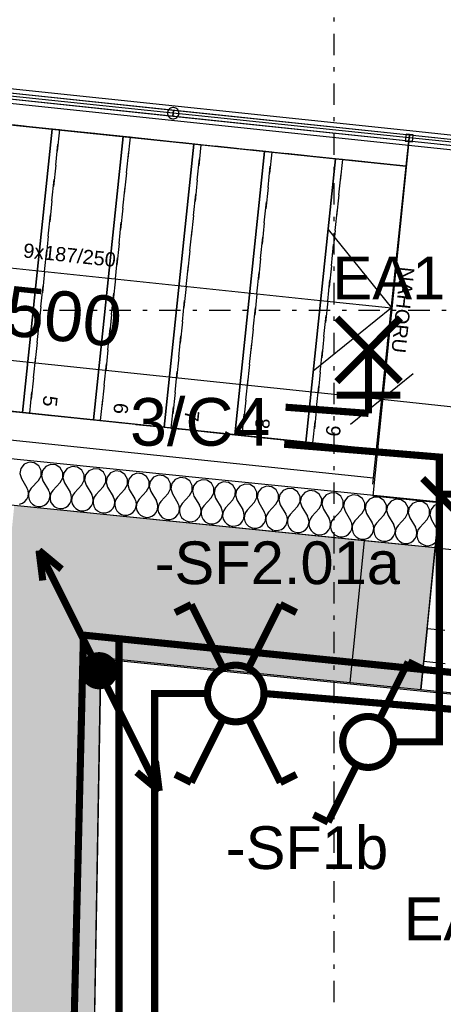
# Model space of a CAD drawing. Extents: x -12025 to 39812, y -30157 to 12.
# Tile 22 of 59: x 16526 to 18014, y -13546 to -10090. Entities that reach past the tile are written whole.
import ezdxf
from ezdxf.enums import TextEntityAlignment as Align

# ---------------------------------------------------------------- set-up
doc = ezdxf.new("R2010")
doc.units = 0
doc.header["$MEASUREMENT"] = 0
doc.linetypes.add('Čerchovaná S', pattern=[175, 75, -42.5, 15, -42.5])
doc.linetypes.add('Čárkovaná S', pattern=[125, 75, -50])
for name, color, linetype in [('0 (Pozadí)', 254, 'Continuous'), ('OÚ Dukovany internet + tv + data', 192, 'Continuous'), ('OÚ Dukovany nouzové osvětlení', 36, 'Continuous'), ('OÚ Dukovany půdorys kóty 2NP', 7, 'Continuous'), ('OÚ Dukovany půdorys podklad 2NP', 7, 'Continuous'), ('OÚ Dukovany světla', 132, 'Continuous'), ('Zakladni', 7, 'Continuous')]:
    doc.layers.add(name, color=color, linetype=linetype)
doc.styles.add('Arial', font='txt')
doc.styles.add('Arial_B', font='txt')

# ---------------------------------------------------------------- blocks, each defined once
blk = doc.blocks.new('P_zarovvkove_svitidlo_nastenne')
at = {"color": 0, "linetype": 'Continuous', "const_width": 25}
for points in [[(-110, -110), (113.3, 113.3)], [(-110, 113.3), (113.3, -110)], [(1.6, -221.7), (1.6, 1.6)], [(-110, -157.6), (113.3, -157.6)]]:
    blk.add_lwpolyline(points, dxfattribs=at)
at = {"color": 0, "linetype": 'Continuous', "style": 'Arial'}
blk.add_text('EA1', height=150, dxfattribs=at).set_placement((-125, 178.9))
blk = doc.blocks.new('(7)')
at = {"color": 0, "linetype": 'Continuous', "style": 'Arial'}
blk.add_text('3/C4', height=167.18, dxfattribs=at).set_placement((0, -85), align=Align.CENTER)
blk = doc.blocks.new('Střídavý přepínač (4)')
at = {"color": 0, "linetype": 'Continuous', "const_width": 25}
for points in [[(140.6, 281.2), (38.4, 76.7)], [(140.6, 281.2), (191.8, 255.7)], [(-140.6, -281.2), (-38.4, -76.7)], [(-140.6, -281.2), (-191.8, -255.7)]]:
    blk.add_lwpolyline(points, dxfattribs=at)
for points in [[(0, 89.5, 0.414214), (-89.5, 0)], [(0, 89.5, 0.414214), (-89.5, 0)], [(89.5, 0, 0.414214), (0, 89.5)], [(89.5, 0, 0.414214), (0, 89.5)], [(-89.5, 0, 0.414214), (0, -89.5)], [(-89.5, 0, 0.414214), (0, -89.5)], [(0, -89.5, 0.414214), (89.5, 0)], [(0, -89.5, 0.414214), (89.5, 0)]]:
    blk.add_lwpolyline(points, format="xyb", dxfattribs=at)
at = {"color": 0, "linetype": 'Continuous', "style": 'Arial'}
blk.add_text('-SF1b', height=150, dxfattribs=at).set_placement((-500, -446.1))
blk = doc.blocks.new('P_zarovvkove_svitidlo_nastenne (1)')
at = {"color": 0, "linetype": 'Continuous', "const_width": 25}
for points in [[(-1.6, 221.7), (-1.6, -1.6)], [(110, 157.6), (-113.3, 157.6)], [(110, 110), (-113.3, -113.3)], [(110, -113.3), (-113.3, 110)]]:
    blk.add_lwpolyline(points, dxfattribs=at)
at = {"color": 0, "linetype": 'Continuous', "style": 'Arial'}
blk.add_text('EA1.01b', height=150, dxfattribs=at).set_placement((-375, -446.1))
blk = doc.blocks.new('(37)')
at = {"color": 7, "linetype": 'Continuous', "const_width": 25}
for points in [[(-520, 0), (-395, -125)], [(-460, -55), (0, -55)]]:
    blk.add_lwpolyline(points, dxfattribs=at)
at = {"layer": '0 (Pozadí)', "linetype": 'Continuous'}
blk.add_solid([(-336.5, 75), (208.6, 75), (-336.5, -128.5), (208.6, -128.5)], dxfattribs=at)
at = {"color": 7, "linetype": 'Continuous', "style": 'Arial_B'}
blk.add_text('-WC13', height=125, dxfattribs=at).set_placement((-336.5, -88.5))
blk = doc.blocks.new('Křížový přepínač (2)')
at = {"color": 0, "linetype": 'Continuous', "const_width": 25}
for points in [[(-156.2, 312.5), (-213.1, 284.1)], [(-156.2, 312.5), (-42.6, 85.2)], [(156.2, 312.5), (42.6, 85.2)], [(156.2, 312.5), (213.1, 284.1)], [(-156.2, -312.5), (-42.6, -85.2)], [(156.2, -312.5), (42.6, -85.2)], [(-156.2, -312.5), (-213.1, -284.1)], [(156.2, -312.5), (213.1, -284.1)]]:
    blk.add_lwpolyline(points, dxfattribs=at)
for points in [[(0, 99.4, 0.414214), (-99.4, 0)], [(0, 99.4, 0.414214), (-99.4, 0)], [(99.4, 0, 0.414214), (0, 99.4)], [(99.4, 0, 0.414214), (0, 99.4)], [(-99.4, 0, 0.414214), (0, -99.4)], [(-99.4, 0, 0.414214), (0, -99.4)], [(0, -99.4, 0.414214), (99.4, 0)], [(0, -99.4, 0.414214), (99.4, 0)]]:
    blk.add_lwpolyline(points, format="xyb", dxfattribs=at)
at = {"color": 0, "linetype": 'Continuous', "style": 'Arial'}
blk.add_text('-SF2.01a', height=150, dxfattribs=at).set_placement((-285, 383.9))
blk = doc.blocks.new('Stoupací vedení směrem nahoru (3)')
at = {"color": 0, "linetype": 'Continuous', "const_width": 25}
for points in [[(-211.1, 422.2), (0, 0)], [(-211.1, 422.2), (-131.9, 356.3)], [(-211.1, 422.2), (-197.9, 316.7)]]:
    blk.add_lwpolyline(points, dxfattribs=at)
at = {"color": 0, "linetype": 'Continuous'}
for points, const_width in [([(0, 52.8, 0.414214), (-52.8, 0)], 25), ([(0, 26.4, 0.414214), (-26.4, 0)], 52.8), ([(26.4, 0, 0.414214), (0, 26.4)], 52.8), ([(52.8, 0, 0.414214), (0, 52.8)], 25), ([(-52.8, 0, 0.414214), (0, -52.8)], 25), ([(-26.4, 0, 0.414214), (0, -26.4)], 52.8), ([(0, -26.4, 0.414214), (26.4, 0)], 52.8), ([(0, -52.8, 0.414214), (52.8, 0)], 25)]:
    blk.add_lwpolyline(points, format="xyb", dxfattribs=dict(at, const_width=const_width))
blk = doc.blocks.new('Stoupací vedení směrem nahoru (6)')
at = {"color": 0, "linetype": 'Continuous'}
for points, const_width in [([(0, 52.8, 0.414214), (-52.8, 0)], 25), ([(0, 26.4, 0.414214), (-26.4, 0)], 52.8), ([(26.4, 0, 0.414214), (0, 26.4)], 52.8), ([(52.8, 0, 0.414214), (0, 52.8)], 25), ([(-52.8, 0, 0.414214), (0, -52.8)], 25), ([(-26.4, 0, 0.414214), (0, -26.4)], 52.8), ([(0, -26.4, 0.414214), (26.4, 0)], 52.8), ([(0, -52.8, 0.414214), (52.8, 0)], 25)]:
    blk.add_lwpolyline(points, format="xyb", dxfattribs=dict(at, const_width=const_width))
at = {"color": 0, "linetype": 'Continuous', "const_width": 25}
for points in [[(211.1, -422.2), (0, 0)], [(211.1, -422.2), (197.9, -316.7)], [(211.1, -422.2), (131.9, -356.3)]]:
    blk.add_lwpolyline(points, dxfattribs=at)

msp = doc.modelspace()

# ---------------------------------------------------------------- hatches: boundary and pattern name
at = {"layer": 'OÚ Dukovany půdorys podklad 2NP', "linetype": 'Continuous'}
msp.add_hatch(color=254, dxfattribs=at).paths.add_polyline_path([(16481.8, -12295.5), (16405.7, -16647), (16620.7, -16650.8), (16735.7, -16652.8), (16811.3, -12328.5)])

# ---------------------------------------------------------------- linework, layer by layer
at = {"layer": 'OÚ Dukovany nouzové osvětlení', "linetype": 'Continuous', "const_width": 25}
msp.add_lwpolyline([(16662.5, -15875), (16750, -12250), (18625, -12440), (18625, -12662.5)], dxfattribs=at)
at = {"layer": 'OÚ Dukovany půdorys kóty 2NP', "color": 1, "linetype": 'Continuous'}
for p, q in [((15311.7, -11161.6), (17798, -11422.1)), ((15311.7, -11161.6), (17798, -11422.1)), ((17766.8, -11720.5), (17817.6, -11235.7)), ((17907.9, -11333.1), (17688.2, -11511.2)), ((17907.9, -11333.1), (17688.2, -11511.2)), ((17798, -11422.1), (19523.5, -11603))]:
    msp.add_line(p, q, dxfattribs=at)
at = {"layer": 'OÚ Dukovany půdorys podklad 2NP', "color": 154, "linetype": 'Čerchovaná S'}
for p, q in [((17630.5, -25788.9), (17630.5, -1622.9)), ((5291.2, -11108.8), (22769.7, -11108.8))]:
    msp.add_line(p, q, dxfattribs=at)
at = {"layer": 'OÚ Dukovany půdorys podklad 2NP', "color": 1, "linetype": 'Continuous'}
for p, q in [((17896.8, -10479.8), (15410.4, -10219.2)), ((17896.8, -10479.8), (15410.4, -10219.2)), ((17896.8, -10479.8), (15410.4, -10219.2)), ((15406.8, -10254.1), (17893.1, -10514.6)), ((17894.2, -10504.7), (15407.8, -10244.1)), ((17895.2, -10494.7), (15408.8, -10234.2)), ((15405.2, -10269), (17891.6, -10529.5)), ((15405.2, -10269), (17891.6, -10529.5)), ((15405.2, -10269), (17891.6, -10529.5)), ((17066.4, -10407.9), (16237.6, -10321)), ((15397.4, -10343.6), (17883.8, -10604.1)), ((16235.6, -10340.9), (17064.3, -10427.8)), ((17064.3, -10427.8), (17893.1, -10514.6)), ((17895.2, -10494.7), (17066.4, -10407.9)), ((16640.6, -10473.8), (16391.9, -10447.8)), ((16536.3, -11468.4), (16640.6, -10473.8)), ((16640.6, -10473.8), (16536.3, -11468.4)), ((16889.2, -10499.9), (16640.6, -10473.8)), ((16785, -11494.5), (16889.2, -10499.9)), ((16889.2, -10499.9), (16785, -11494.5)), ((17137.8, -10526), (16889.2, -10499.9)), ((17883.8, -10604.1), (17894.2, -10504.7)), ((19477.7, -10661.5), (17895.2, -10494.7)), ((18547.7, -10563.5), (17895.2, -10494.7)), ((19479.3, -10646.6), (17896.8, -10479.8)), ((19479.3, -10646.6), (17896.8, -10479.8)), ((19479.3, -10646.6), (17896.8, -10479.8)), ((17033.6, -11520.5), (17137.8, -10526)), ((17137.8, -10526), (17033.6, -11520.5)), ((17386.5, -10552), (17137.8, -10526)), ((17891.6, -10529.5), (19474.1, -10696.3)), ((17891.6, -10529.5), (19474.1, -10696.3)), ((17891.6, -10529.5), (19474.1, -10696.3)), ((17893.1, -10514.6), (19475.7, -10681.4)), ((17893.1, -10514.6), (18545.6, -10583.4)), ((17282.3, -11546.6), (17386.5, -10552)), ((17386.5, -10552), (17282.3, -11546.6)), ((17635.1, -10578.1), (17386.5, -10552)), ((17530.9, -11572.6), (17635.1, -10578.1)), ((17635.1, -10578.1), (17530.9, -11572.6)), ((17883.8, -10604.1), (17635.1, -10578.1)), ((17779.5, -11598.7), (17883.8, -10604.1)), ((17609.1, -10826.7), (17831.6, -11101.4)), ((15593.9, -10866.9), (17583, -11075.4)), ((17583, -11075.4), (17831.6, -11101.4)), ((17831.6, -11101.4), (17557, -11324)), ((17779.5, -11598.7), (15293.1, -11338.1)), ((15282.7, -11437.6), (17769.1, -11698.1)), ((16287.7, -11442.3), (16536.3, -11468.4)), ((16536.3, -11468.4), (16785, -11494.5)), ((16785, -11494.5), (17033.6, -11520.5)), ((17033.6, -11520.5), (17282.3, -11546.6)), ((17282.3, -11546.6), (17530.9, -11572.6)), ((17530.9, -11572.6), (17779.5, -11598.7)), ((18001.7, -11783.8), (16110, -11592.9)), ((17769.1, -11698.1), (17779.5, -11598.7)), ((16094, -11752.1), (17985.6, -11943)), ((17985.6, -11943), (18001.7, -11783.8)), ((17985.6, -11943), (18001.7, -11783.8)), ((17985.5, -11943.8), (17736.8, -11918.9)), ((17985.5, -11943.8), (17935.6, -12441.3)), ((17957.1, -12227.4), (17985.5, -11943.8)), ((17985.5, -11943.8), (18930.8, -12038.6)), ((17957.1, -12227.4), (17945.6, -12341.8)), ((17945.6, -12341.8), (17957.1, -12227.4)), ((17945.6, -12341.8), (17957.1, -12227.4)), ((18019.8, -12233.7), (17957.1, -12227.4)), ((17935.6, -12441.3), (17945.6, -12341.8)), ((17945.6, -12341.8), (18020.2, -12349.3)), ((17686.9, -12416.4), (17935.6, -12441.3)), ((17935.6, -12441.3), (18880.9, -12536.2))]:
    msp.add_line(p, q, dxfattribs=at)
at = {"layer": 'OÚ Dukovany půdorys podklad 2NP', "color": 21, "linetype": 'Continuous'}
for p, q in [((16558.9, -11643.2), (16541.7, -11650.2)), ((16577.3, -11645), (16558.9, -11643.2)), ((16592.7, -11655.4), (16577.3, -11645)), ((16529.9, -11664.6), (16526.3, -11682.8)), ((16526.3, -11682.8), (16531.8, -11700.5)), ((16541.7, -11650.2), (16529.9, -11664.6)), ((16601.4, -11671.8), (16592.7, -11655.4)), ((16601.3, -11690.3), (16601.4, -11671.8)), ((16605.7, -11672.2), (16602.1, -11690.4)), ((16617.5, -11657.9), (16605.7, -11672.2)), ((16634.7, -11650.8), (16617.5, -11657.9)), ((16653.1, -11652.7), (16634.7, -11650.8)), ((16668.5, -11663), (16653.1, -11652.7)), ((16677.2, -11679.4), (16668.5, -11663)), ((16677.1, -11698), (16677.2, -11679.4)), ((16681.5, -11679.9), (16677.9, -11698.1)), ((16693.3, -11665.5), (16681.5, -11679.9)), ((16710.5, -11658.5), (16693.3, -11665.5)), ((16728.9, -11660.3), (16710.5, -11658.5)), ((16744.3, -11670.7), (16728.9, -11660.3)), ((16753, -11687.1), (16744.3, -11670.7)), ((16769.1, -11673.2), (16757.3, -11687.5)), ((16786.3, -11666.1), (16769.1, -11673.2)), ((16804.7, -11668), (16786.3, -11666.1)), ((16820.1, -11678.3), (16804.7, -11668)), ((16828.8, -11694.7), (16820.1, -11678.3)), ((16844.9, -11680.8), (16833.1, -11695.2)), ((16862.1, -11673.8), (16844.9, -11680.8)), ((16880.5, -11675.6), (16862.1, -11673.8)), ((16895.9, -11686), (16880.5, -11675.6)), ((16937.9, -11681.4), (16920.7, -11688.5)), ((16956.3, -11683.3), (16937.9, -11681.4)), ((16531.8, -11700.5), (16551.4, -11733.1)), ((16592.4, -11706.7), (16566.6, -11734.7)), ((16592.4, -11706.7), (16601.3, -11690.3)), ((16602.1, -11690.4), (16607.6, -11708.2)), ((16607.6, -11708.2), (16627.2, -11740.8)), ((16668.2, -11714.3), (16642.4, -11742.3)), ((16668.2, -11714.3), (16677.1, -11698)), ((16677.9, -11698.1), (16683.4, -11715.8)), ((16683.4, -11715.8), (16703, -11748.4)), ((16744, -11722), (16752.9, -11705.6)), ((16752.9, -11705.6), (16753, -11687.1)), ((16757.3, -11687.5), (16753.7, -11705.7)), ((16753.7, -11705.7), (16759.2, -11723.5)), ((16819.8, -11729.6), (16828.7, -11713.3)), ((16828.7, -11713.3), (16828.8, -11694.7)), ((16833.1, -11695.2), (16829.6, -11713.4)), ((16829.6, -11713.4), (16835, -11731.1)), ((16904.6, -11702.4), (16895.9, -11686)), ((16904.5, -11720.9), (16904.6, -11702.4)), ((16909, -11702.8), (16905.4, -11721)), ((16920.7, -11688.5), (16909, -11702.8)), ((16971.7, -11693.6), (16956.3, -11683.3)), ((16980.4, -11710), (16971.7, -11693.6)), ((16980.3, -11728.6), (16980.4, -11710)), ((16984.8, -11710.5), (16981.2, -11728.7)), ((16996.5, -11696.1), (16984.8, -11710.5)), ((17013.7, -11689.1), (16996.5, -11696.1)), ((17032.1, -11690.9), (17013.7, -11689.1)), ((17047.5, -11701.3), (17032.1, -11690.9)), ((17056.2, -11717.7), (17047.5, -11701.3)), ((17072.3, -11703.8), (17060.6, -11718.1)), ((17089.5, -11696.7), (17072.3, -11703.8)), ((17108, -11698.6), (17089.5, -11696.7)), ((17123.3, -11708.9), (17108, -11698.6)), ((17132, -11725.3), (17123.3, -11708.9)), ((17148.1, -11711.4), (17136.4, -11725.8)), ((17165.3, -11704.4), (17148.1, -11711.4)), ((17183.8, -11706.2), (17165.3, -11704.4)), ((17199.2, -11716.6), (17183.8, -11706.2)), ((17207.8, -11733), (17199.2, -11716.6)), ((17241.1, -11712), (17223.9, -11719.1)), ((17259.6, -11713.9), (17241.1, -11712)), ((17275, -11724.2), (17259.6, -11713.9)), ((16555.6, -11742.8), (16551.4, -11733.1)), ((16556.9, -11753.2), (16555.6, -11742.8)), ((16560.6, -11743.3), (16557.2, -11753.3)), ((16566.6, -11734.7), (16560.6, -11743.3)), ((16631.4, -11750.5), (16627.2, -11740.8)), ((16632.7, -11760.9), (16631.4, -11750.5)), ((16636.4, -11751), (16633, -11760.9)), ((16642.4, -11742.3), (16636.4, -11751)), ((16707.2, -11758.1), (16703, -11748.4)), ((16718.2, -11750), (16712.2, -11758.6)), ((16744, -11722), (16718.2, -11750)), ((16759.2, -11723.5), (16778.9, -11756.1)), ((16819.8, -11729.6), (16794, -11757.6)), ((16835, -11731.1), (16854.7, -11763.7)), ((16895.6, -11737.3), (16869.8, -11765.3)), ((16895.6, -11737.3), (16904.5, -11720.9)), ((16905.4, -11721), (16910.8, -11738.8)), ((16910.8, -11738.8), (16930.5, -11771.4)), ((16971.4, -11744.9), (16945.6, -11772.9)), ((16971.4, -11744.9), (16980.3, -11728.6)), ((16981.2, -11728.7), (16986.6, -11746.4)), ((16986.6, -11746.4), (17006.3, -11779)), ((17047.2, -11752.5), (17056.1, -11736.2)), ((17056.1, -11736.2), (17056.2, -11717.7)), ((17060.6, -11718.1), (17057, -11736.3)), ((17057, -11736.3), (17062.4, -11754.1)), ((17123, -11760.2), (17131.9, -11743.9)), ((17131.9, -11743.9), (17132, -11725.3)), ((17136.4, -11725.8), (17132.8, -11744)), ((17132.8, -11744), (17138.2, -11761.7)), ((17198.8, -11767.8), (17207.7, -11751.5)), ((17207.7, -11751.5), (17207.8, -11733)), ((17212.2, -11733.4), (17208.6, -11751.6)), ((17208.6, -11751.6), (17214, -11769.4)), ((17223.9, -11719.1), (17212.2, -11733.4)), ((17283.6, -11740.6), (17275, -11724.2)), ((17283.5, -11759.2), (17283.6, -11740.6)), ((17288, -11741.1), (17284.4, -11759.3)), ((17299.8, -11726.7), (17288, -11741.1)), ((17316.9, -11719.7), (17299.8, -11726.7)), ((17335.4, -11721.5), (17316.9, -11719.7)), ((17350.8, -11731.9), (17335.4, -11721.5)), ((17359.4, -11748.3), (17350.8, -11731.9)), ((17359.3, -11766.8), (17359.4, -11748.3)), ((17363.8, -11748.7), (17360.2, -11766.9)), ((17375.6, -11734.4), (17363.8, -11748.7)), ((17392.7, -11727.3), (17375.6, -11734.4)), ((17411.2, -11729.2), (17392.7, -11727.3)), ((17426.6, -11739.5), (17411.2, -11729.2)), ((17435.2, -11755.9), (17426.6, -11739.5)), ((17451.4, -11742), (17439.6, -11756.4)), ((17468.5, -11735), (17451.4, -11742)), ((17487, -11736.8), (17468.5, -11735)), ((17502.4, -11747.2), (17487, -11736.8)), ((17511, -11763.6), (17502.4, -11747.2)), ((17527.2, -11749.7), (17515.4, -11764)), ((17544.3, -11742.6), (17527.2, -11749.7)), ((17562.8, -11744.5), (17544.3, -11742.6)), ((17578.2, -11754.8), (17562.8, -11744.5)), ((17620.1, -11750.3), (17603, -11757.3)), ((17638.6, -11752.1), (17620.1, -11750.3)), ((16535.5, -11787.1), (16544.2, -11781.2)), ((16544.2, -11781.2), (16551, -11773.2)), ((16551, -11773.2), (16555.4, -11763.6)), ((16555.4, -11763.6), (16556.9, -11753.2)), ((16557.2, -11753.3), (16556.7, -11763.8)), ((16556.7, -11763.8), (16559, -11774)), ((16559, -11774), (16564.1, -11783.2)), ((16564.1, -11783.2), (16571.4, -11790.7)), ((16620, -11788.9), (16626.8, -11780.9)), ((16626.8, -11780.9), (16631.2, -11771.3)), ((16631.2, -11771.3), (16632.7, -11760.9)), ((16633, -11760.9), (16632.5, -11771.4)), ((16632.5, -11771.4), (16634.8, -11781.7)), ((16634.8, -11781.7), (16639.9, -11790.9)), ((16702.6, -11788.5), (16707, -11778.9)), ((16707, -11778.9), (16708.5, -11768.5)), ((16708.5, -11768.5), (16707.2, -11758.1)), ((16708.8, -11768.6), (16708.3, -11779.1)), ((16708.3, -11779.1), (16710.6, -11789.3)), ((16712.2, -11758.6), (16708.8, -11768.6)), ((16783, -11765.8), (16778.9, -11756.1)), ((16782.8, -11786.6), (16784.3, -11776.2)), ((16784.3, -11776.2), (16783, -11765.8)), ((16784.6, -11776.2), (16784.1, -11786.7)), ((16788, -11766.3), (16784.6, -11776.2)), ((16794, -11757.6), (16788, -11766.3)), ((16858.8, -11773.4), (16854.7, -11763.7)), ((16858.6, -11794.2), (16860.1, -11783.8)), ((16860.1, -11783.8), (16858.8, -11773.4)), ((16860.4, -11783.9), (16859.9, -11794.4)), ((16863.8, -11773.9), (16860.4, -11783.9)), ((16869.8, -11765.3), (16863.8, -11773.9)), ((16934.6, -11781.1), (16930.5, -11771.4)), ((16935.9, -11791.5), (16934.6, -11781.1)), ((16939.6, -11781.6), (16936.2, -11791.5)), ((16945.6, -11772.9), (16939.6, -11781.6)), ((17010.4, -11788.7), (17006.3, -11779)), ((17021.4, -11780.6), (17015.4, -11789.2)), ((17047.2, -11752.5), (17021.4, -11780.6)), ((17062.4, -11754.1), (17082.1, -11786.7)), ((17123, -11760.2), (17097.2, -11788.2)), ((17138.2, -11761.7), (17157.9, -11794.3)), ((17198.8, -11767.8), (17173, -11795.9)), ((17214, -11769.4), (17233.7, -11802)), ((17274.7, -11775.5), (17248.8, -11803.5)), ((17274.7, -11775.5), (17283.5, -11759.2)), ((17284.4, -11759.3), (17289.8, -11777)), ((17289.8, -11777), (17309.5, -11809.6)), ((17350.5, -11783.1), (17324.7, -11811.2)), ((17350.5, -11783.1), (17359.3, -11766.8)), ((17360.2, -11766.9), (17365.6, -11784.7)), ((17365.6, -11784.7), (17385.3, -11817.3)), ((17426.3, -11790.8), (17435.1, -11774.5)), ((17435.1, -11774.5), (17435.2, -11755.9)), ((17439.6, -11756.4), (17436, -11774.6)), ((17436, -11774.6), (17441.4, -11792.3)), ((17502.1, -11798.4), (17510.9, -11782.1)), ((17510.9, -11782.1), (17511, -11763.6)), ((17515.4, -11764), (17511.8, -11782.2)), ((17511.8, -11782.2), (17517.2, -11800)), ((17586.8, -11771.2), (17578.2, -11754.8)), ((17586.7, -11789.8), (17586.8, -11771.2)), ((17591.2, -11771.7), (17587.6, -11789.9)), ((17603, -11757.3), (17591.2, -11771.7)), ((17654, -11762.5), (17638.6, -11752.1)), ((17662.7, -11778.9), (17654, -11762.5)), ((17662.5, -11797.4), (17662.7, -11778.9)), ((17667, -11779.3), (17663.4, -11797.5)), ((17678.8, -11765), (17667, -11779.3)), ((17695.9, -11757.9), (17678.8, -11765)), ((17714.4, -11759.8), (17695.9, -11757.9)), ((17729.8, -11770.1), (17714.4, -11759.8)), ((17738.5, -11786.5), (17729.8, -11770.1)), ((17754.6, -11772.6), (17742.8, -11787)), ((17771.7, -11765.5), (17754.6, -11772.6)), ((17790.2, -11767.4), (17771.7, -11765.5)), ((17805.6, -11777.8), (17790.2, -11767.4)), ((17814.3, -11794.2), (17805.6, -11777.8)), ((17830.4, -11780.3), (17818.6, -11794.6)), ((17847.5, -11773.2), (17830.4, -11780.3)), ((17866, -11775.1), (17847.5, -11773.2)), ((17881.4, -11785.4), (17866, -11775.1)), ((17890.1, -11801.8), (17881.4, -11785.4)), ((17923.4, -11780.8), (17906.2, -11787.9)), ((17941.8, -11782.7), (17923.4, -11780.8)), ((17957.2, -11793.1), (17941.8, -11782.7)), ((16525.5, -11790.3), (16535.5, -11787.1)), ((16571.4, -11790.7), (16580.6, -11795.9)), ((16580.6, -11795.9), (16590.8, -11798.4)), ((16590.8, -11798.4), (16601.3, -11798)), ((16601.3, -11798), (16611.3, -11794.7)), ((16611.3, -11794.7), (16620, -11788.9)), ((16639.9, -11790.9), (16647.3, -11798.4)), ((16647.3, -11798.4), (16656.4, -11803.5)), ((16656.4, -11803.5), (16666.6, -11806)), ((16666.6, -11806), (16677.1, -11805.6)), ((16677.1, -11805.6), (16687.1, -11802.4)), ((16687.1, -11802.4), (16695.8, -11796.5)), ((16695.8, -11796.5), (16702.6, -11788.5)), ((16710.6, -11789.3), (16715.7, -11798.5)), ((16715.7, -11798.5), (16723.1, -11806)), ((16723.1, -11806), (16732.2, -11811.2)), ((16732.2, -11811.2), (16742.4, -11813.7)), ((16742.4, -11813.7), (16752.9, -11813.3)), ((16752.9, -11813.3), (16762.9, -11810)), ((16762.9, -11810), (16771.6, -11804.2)), ((16771.6, -11804.2), (16778.4, -11796.2)), ((16778.4, -11796.2), (16782.8, -11786.6)), ((16784.1, -11786.7), (16786.4, -11797)), ((16786.4, -11797), (16791.5, -11806.2)), ((16791.5, -11806.2), (16798.9, -11813.7)), ((16798.9, -11813.7), (16808, -11818.8)), ((16808, -11818.8), (16818.2, -11821.3)), ((16818.2, -11821.3), (16828.7, -11820.9)), ((16828.7, -11820.9), (16838.7, -11817.7)), ((16838.7, -11817.7), (16847.4, -11811.8)), ((16847.4, -11811.8), (16854.2, -11803.8)), ((16854.2, -11803.8), (16858.6, -11794.2)), ((16859.9, -11794.4), (16862.2, -11804.6)), ((16862.2, -11804.6), (16867.3, -11813.8)), ((16867.3, -11813.8), (16874.7, -11821.3)), ((16914.5, -11825.3), (16923.2, -11819.5)), ((16923.2, -11819.5), (16930, -11811.5)), ((16930, -11811.5), (16934.4, -11801.9)), ((16934.4, -11801.9), (16935.9, -11791.5)), ((16936.2, -11791.5), (16935.7, -11802)), ((16935.7, -11802), (16938, -11812.3)), ((16938, -11812.3), (16943.1, -11821.5)), ((16999.1, -11827.1), (17005.8, -11819.1)), ((17005.8, -11819.1), (17010.2, -11809.5)), ((17010.2, -11809.5), (17011.7, -11799.1)), ((17011.7, -11799.1), (17010.4, -11788.7)), ((17012.1, -11799.2), (17011.5, -11809.7)), ((17011.5, -11809.7), (17013.8, -11819.9)), ((17015.4, -11789.2), (17012.1, -11799.2)), ((17013.8, -11819.9), (17018.9, -11829.1)), ((17081.7, -11826.7), (17086, -11817.2)), ((17086.2, -11796.4), (17082.1, -11786.7)), ((17086, -11817.2), (17087.6, -11806.8)), ((17087.6, -11806.8), (17086.2, -11796.4)), ((17087.9, -11806.8), (17087.3, -11817.3)), ((17087.3, -11817.3), (17089.7, -11827.6)), ((17091.3, -11796.9), (17087.9, -11806.8)), ((17097.2, -11788.2), (17091.3, -11796.9)), ((17162, -11804), (17157.9, -11794.3)), ((17161.8, -11824.8), (17163.4, -11814.4)), ((17163.4, -11814.4), (17162, -11804)), ((17163.7, -11814.5), (17163.1, -11825)), ((17167.1, -11804.5), (17163.7, -11814.5)), ((17173, -11795.9), (17167.1, -11804.5)), ((17237.8, -11811.7), (17233.7, -11802)), ((17239.2, -11822.1), (17237.8, -11811.7)), ((17242.9, -11812.2), (17239.5, -11822.1)), ((17248.8, -11803.5), (17242.9, -11812.2)), ((17313.6, -11819.3), (17309.5, -11809.6)), ((17315, -11829.7), (17313.6, -11819.3)), ((17318.7, -11819.8), (17315.3, -11829.8)), ((17324.7, -11811.2), (17318.7, -11819.8)), ((17389.4, -11827), (17385.3, -11817.3)), ((17400.5, -11818.8), (17394.5, -11827.5)), ((17426.3, -11790.8), (17400.5, -11818.8)), ((17441.4, -11792.3), (17461.1, -11824.9)), ((17502.1, -11798.4), (17476.3, -11826.5)), ((17517.2, -11800), (17536.9, -11832.6)), ((17577.9, -11806.1), (17552.1, -11834.1)), ((17577.9, -11806.1), (17586.7, -11789.8)), ((17587.6, -11789.9), (17593, -11807.6)), ((17593, -11807.6), (17612.7, -11840.2)), ((17653.7, -11813.7), (17627.9, -11841.8)), ((17653.7, -11813.7), (17662.5, -11797.4)), ((17663.4, -11797.5), (17668.8, -11815.3)), ((17668.8, -11815.3), (17688.5, -11847.9)), ((17729.5, -11821.4), (17738.3, -11805.1)), ((17738.3, -11805.1), (17738.5, -11786.5)), ((17742.8, -11787), (17739.2, -11805.2)), ((17739.2, -11805.2), (17744.6, -11822.9)), ((17805.3, -11829), (17814.2, -11812.7)), ((17814.2, -11812.7), (17814.3, -11794.2)), ((17818.6, -11794.6), (17815, -11812.8)), ((17815, -11812.8), (17820.5, -11830.6)), ((17881.1, -11836.7), (17890, -11820.4)), ((17890, -11820.4), (17890.1, -11801.8)), ((17894.4, -11802.3), (17890.8, -11820.5)), ((17890.8, -11820.5), (17896.3, -11838.2)), ((17906.2, -11787.9), (17894.4, -11802.3)), ((17965.9, -11809.5), (17957.2, -11793.1)), ((17965.8, -11828), (17965.9, -11809.5)), ((17970.2, -11809.9), (17966.6, -11828.1)), ((17982, -11795.6), (17970.2, -11809.9)), ((17999.2, -11788.5), (17982, -11795.6)), ((18001.2, -11788.7), (17999.2, -11788.5)), ((16874.7, -11821.3), (16883.8, -11826.5)), ((16883.8, -11826.5), (16894, -11829)), ((16894, -11829), (16904.5, -11828.6)), ((16904.5, -11828.6), (16914.5, -11825.3)), ((16943.1, -11821.5), (16950.5, -11829)), ((16950.5, -11829), (16959.6, -11834.1)), ((16959.6, -11834.1), (16969.8, -11836.6)), ((16969.8, -11836.6), (16980.3, -11836.2)), ((16980.3, -11836.2), (16990.3, -11833)), ((16990.3, -11833), (16999.1, -11827.1)), ((17018.9, -11829.1), (17026.3, -11836.6)), ((17026.3, -11836.6), (17035.4, -11841.8)), ((17035.4, -11841.8), (17045.6, -11844.3)), ((17045.6, -11844.3), (17056.1, -11843.9)), ((17056.1, -11843.9), (17066.1, -11840.6)), ((17066.1, -11840.6), (17074.9, -11834.8)), ((17074.9, -11834.8), (17081.7, -11826.7)), ((17089.7, -11827.6), (17094.7, -11836.8)), ((17094.7, -11836.8), (17102.1, -11844.3)), ((17102.1, -11844.3), (17111.2, -11849.4)), ((17111.2, -11849.4), (17121.4, -11851.9)), ((17121.4, -11851.9), (17131.9, -11851.5)), ((17131.9, -11851.5), (17141.9, -11848.3)), ((17141.9, -11848.3), (17150.7, -11842.4)), ((17150.7, -11842.4), (17157.5, -11834.4)), ((17157.5, -11834.4), (17161.8, -11824.8)), ((17163.1, -11825), (17165.5, -11835.2)), ((17165.5, -11835.2), (17170.5, -11844.4)), ((17170.5, -11844.4), (17177.9, -11851.9)), ((17177.9, -11851.9), (17187, -11857.1)), ((17217.7, -11855.9), (17226.5, -11850.1)), ((17226.5, -11850.1), (17233.3, -11842)), ((17233.3, -11842), (17237.6, -11832.5)), ((17237.6, -11832.5), (17239.2, -11822.1)), ((17239.5, -11822.1), (17238.9, -11832.6)), ((17238.9, -11832.6), (17241.3, -11842.9)), ((17241.3, -11842.9), (17246.3, -11852.1)), ((17246.3, -11852.1), (17253.7, -11859.6)), ((17302.3, -11857.7), (17309.1, -11849.7)), ((17309.1, -11849.7), (17313.4, -11840.1)), ((17313.4, -11840.1), (17315, -11829.7)), ((17315.3, -11829.8), (17314.7, -11840.3)), ((17314.7, -11840.3), (17317.1, -11850.5)), ((17317.1, -11850.5), (17322.1, -11859.7)), ((17384.9, -11857.3), (17389.2, -11847.8)), ((17389.2, -11847.8), (17390.8, -11837.4)), ((17390.8, -11837.4), (17389.4, -11827)), ((17391.1, -11837.4), (17390.5, -11847.9)), ((17390.5, -11847.9), (17392.9, -11858.2)), ((17394.5, -11827.5), (17391.1, -11837.4)), ((17460.7, -11865), (17465, -11855.4)), ((17465.2, -11834.6), (17461.1, -11824.9)), ((17465, -11855.4), (17466.6, -11845)), ((17466.6, -11845), (17465.2, -11834.6)), ((17466.9, -11845.1), (17466.3, -11855.6)), ((17466.3, -11855.6), (17468.7, -11865.8)), ((17470.3, -11835.1), (17466.9, -11845.1)), ((17476.3, -11826.5), (17470.3, -11835.1)), ((17541, -11842.3), (17536.9, -11832.6)), ((17540.8, -11863.1), (17542.4, -11852.7)), ((17542.4, -11852.7), (17541, -11842.3)), ((17542.7, -11852.7), (17542.1, -11863.2)), ((17546.1, -11842.8), (17542.7, -11852.7)), ((17552.1, -11834.1), (17546.1, -11842.8)), ((17616.9, -11849.9), (17612.7, -11840.2)), ((17618.2, -11860.3), (17616.9, -11849.9)), ((17621.9, -11850.4), (17618.5, -11860.4)), ((17627.9, -11841.8), (17621.9, -11850.4)), ((17692.7, -11857.6), (17688.5, -11847.9)), ((17703.7, -11849.4), (17697.7, -11858.1)), ((17729.5, -11821.4), (17703.7, -11849.4)), ((17744.6, -11822.9), (17764.3, -11855.5)), ((17768.5, -11865.2), (17764.3, -11855.5)), ((17805.3, -11829), (17779.5, -11857.1)), ((17820.5, -11830.6), (17840.1, -11863.2)), ((17881.1, -11836.7), (17855.3, -11864.7)), ((17896.3, -11838.2), (17915.9, -11870.8)), ((17956.9, -11844.3), (17931.1, -11872.4)), ((17956.9, -11844.3), (17965.8, -11828)), ((17966.6, -11828.1), (17972.1, -11845.9)), ((17972.1, -11845.9), (17991.7, -11878.5)), ((17187, -11857.1), (17197.2, -11859.6)), ((17197.2, -11859.6), (17207.7, -11859.2)), ((17207.7, -11859.2), (17217.7, -11855.9)), ((17253.7, -11859.6), (17262.8, -11864.7)), ((17262.8, -11864.7), (17273.1, -11867.2)), ((17273.1, -11867.2), (17283.6, -11866.8)), ((17283.6, -11866.8), (17293.6, -11863.6)), ((17293.6, -11863.6), (17302.3, -11857.7)), ((17322.1, -11859.7), (17329.5, -11867.2)), ((17329.5, -11867.2), (17338.6, -11872.4)), ((17338.6, -11872.4), (17348.9, -11874.9)), ((17348.9, -11874.9), (17359.4, -11874.5)), ((17359.4, -11874.5), (17369.4, -11871.2)), ((17369.4, -11871.2), (17378.1, -11865.4)), ((17378.1, -11865.4), (17384.9, -11857.3)), ((17392.9, -11858.2), (17397.9, -11867.4)), ((17397.9, -11867.4), (17405.3, -11874.9)), ((17405.3, -11874.9), (17414.5, -11880)), ((17414.5, -11880), (17424.7, -11882.5)), ((17424.7, -11882.5), (17435.2, -11882.1)), ((17435.2, -11882.1), (17445.2, -11878.9)), ((17445.2, -11878.9), (17453.9, -11873)), ((17453.9, -11873), (17460.7, -11865)), ((17468.7, -11865.8), (17473.7, -11875)), ((17473.7, -11875), (17481.1, -11882.5)), ((17481.1, -11882.5), (17490.3, -11887.7)), ((17490.3, -11887.7), (17500.5, -11890.2)), ((17500.5, -11890.2), (17511, -11889.8)), ((17511, -11889.8), (17521, -11886.5)), ((17521, -11886.5), (17529.7, -11880.7)), ((17529.7, -11880.7), (17536.5, -11872.6)), ((17536.5, -11872.6), (17540.8, -11863.1)), ((17542.1, -11863.2), (17544.5, -11873.5)), ((17544.5, -11873.5), (17549.5, -11882.7)), ((17549.5, -11882.7), (17556.9, -11890.2)), ((17556.9, -11890.2), (17566.1, -11895.3)), ((17596.8, -11894.2), (17605.5, -11888.3)), ((17605.5, -11888.3), (17612.3, -11880.3)), ((17612.3, -11880.3), (17616.6, -11870.7)), ((17616.6, -11870.7), (17618.2, -11860.3)), ((17618.5, -11860.4), (17618, -11870.9)), ((17618, -11870.9), (17620.3, -11881.1)), ((17620.3, -11881.1), (17625.3, -11890.3)), ((17681.3, -11896), (17688.1, -11887.9)), ((17688.1, -11887.9), (17692.4, -11878.4)), ((17692.4, -11878.4), (17694, -11868)), ((17694, -11868), (17692.7, -11857.6)), ((17694.3, -11868), (17693.8, -11878.5)), ((17693.8, -11878.5), (17696.1, -11888.8)), ((17697.7, -11858.1), (17694.3, -11868)), ((17696.1, -11888.8), (17701.2, -11898)), ((17763.9, -11895.6), (17768.2, -11886)), ((17768.2, -11886), (17769.8, -11875.6)), ((17769.8, -11875.6), (17768.5, -11865.2)), ((17770.1, -11875.7), (17769.6, -11886.2)), ((17769.6, -11886.2), (17771.9, -11896.4)), ((17773.5, -11865.7), (17770.1, -11875.7)), ((17779.5, -11857.1), (17773.5, -11865.7)), ((17844.3, -11872.9), (17840.1, -11863.2)), ((17844, -11893.7), (17845.6, -11883.3)), ((17845.6, -11883.3), (17844.3, -11872.9)), ((17845.9, -11883.3), (17845.4, -11893.8)), ((17849.3, -11873.4), (17845.9, -11883.3)), ((17855.3, -11864.7), (17849.3, -11873.4)), ((17920.1, -11880.5), (17915.9, -11870.8)), ((17921.4, -11890.9), (17920.1, -11880.5)), ((17925.1, -11881), (17921.7, -11891)), ((17931.1, -11872.4), (17925.1, -11881)), ((17992, -11879.2), (17991.7, -11878.5)), ((17566.1, -11895.3), (17576.3, -11897.8)), ((17576.3, -11897.8), (17586.8, -11897.4)), ((17586.8, -11897.4), (17596.8, -11894.2)), ((17625.3, -11890.3), (17632.7, -11897.8)), ((17632.7, -11897.8), (17641.9, -11903)), ((17641.9, -11903), (17652.1, -11905.5)), ((17652.1, -11905.5), (17662.6, -11905.1)), ((17662.6, -11905.1), (17672.6, -11901.8)), ((17672.6, -11901.8), (17681.3, -11896)), ((17701.2, -11898), (17708.5, -11905.5)), ((17708.5, -11905.5), (17717.7, -11910.6)), ((17717.7, -11910.6), (17727.9, -11913.1)), ((17727.9, -11913.1), (17738.4, -11912.7)), ((17738.4, -11912.7), (17748.4, -11909.5)), ((17748.4, -11909.5), (17757.1, -11903.6)), ((17757.1, -11903.6), (17763.9, -11895.6)), ((17771.9, -11896.4), (17777, -11905.6)), ((17777, -11905.6), (17784.3, -11913.1)), ((17784.3, -11913.1), (17793.5, -11918.3)), ((17793.5, -11918.3), (17803.7, -11920.8)), ((17803.7, -11920.8), (17814.2, -11920.4)), ((17814.2, -11920.4), (17824.2, -11917.1)), ((17824.2, -11917.1), (17832.9, -11911.3)), ((17832.9, -11911.3), (17839.7, -11903.2)), ((17839.7, -11903.2), (17844, -11893.7)), ((17845.4, -11893.8), (17847.7, -11904.1)), ((17847.7, -11904.1), (17852.8, -11913.3)), ((17852.8, -11913.3), (17860.1, -11920.8)), ((17860.1, -11920.8), (17869.3, -11925.9)), ((17900, -11924.8), (17908.7, -11918.9)), ((17908.7, -11918.9), (17915.5, -11910.9)), ((17915.5, -11910.9), (17919.9, -11901.3)), ((17919.9, -11901.3), (17921.4, -11890.9)), ((17921.7, -11891), (17921.2, -11901.5)), ((17921.2, -11901.5), (17923.5, -11911.7)), ((17923.5, -11911.7), (17928.6, -11920.9)), ((17928.6, -11920.9), (17935.9, -11928.4)), ((17984.5, -11926.6), (17987.6, -11922.9)), ((17869.3, -11925.9), (17879.5, -11928.4)), ((17879.5, -11928.4), (17890, -11928)), ((17890, -11928), (17900, -11924.8)), ((17935.9, -11928.4), (17945.1, -11933.6)), ((17945.1, -11933.6), (17955.3, -11936.1)), ((17955.3, -11936.1), (17965.8, -11935.7)), ((17965.8, -11935.7), (17975.8, -11932.4)), ((17975.8, -11932.4), (17984.5, -11926.6))]:
    msp.add_line(p, q, dxfattribs=at)
at = {"layer": 'OÚ Dukovany půdorys podklad 2NP', "color": 7, "linetype": 'Continuous'}
for p, q in [((17736.8, -11918.9), (16506.8, -11795.5)), ((17698.3, -12302), (17736.8, -11918.9)), ((17686.9, -12416.4), (17698.3, -12302)), ((16735.7, -16652.8), (16811.3, -12328.5)), ((16811.3, -12328.5), (17686.9, -12416.4))]:
    msp.add_line(p, q, dxfattribs=at)
at = {"layer": 'OÚ Dukovany půdorys podklad 2NP', "color": 1, "linetype": 'Continuous'}
for points in [[(16237.6, -10321), (16235.6, -10340.9), (17064.3, -10427.8), (17066.4, -10407.9)], [(16237.6, -10321), (16235.6, -10340.9), (17064.3, -10427.8), (17066.4, -10407.9)], [(16237.6, -10321), (16235.6, -10340.9), (17064.3, -10427.8), (17066.4, -10407.9)], [(17066.4, -10407.9), (17064.3, -10427.8), (17893.1, -10514.6), (17895.2, -10494.7)], [(17066.4, -10407.9), (17064.3, -10427.8), (17893.1, -10514.6), (17895.2, -10494.7)], [(17066.4, -10407.9), (17064.3, -10427.8), (17893.1, -10514.6), (17895.2, -10494.7)], [(17767.1, -11761), (19491.6, -11934), (19490, -10666.1), (17894.2, -10504.7)], [(17883.1, -10490.9), (17880.4, -10515.8), (17905.3, -10518.4), (17907.9, -10493.5)], [(17895.2, -10494.7), (17893.1, -10514.6), (18545.6, -10583.4), (18547.7, -10563.5)], [(17895.2, -10494.7), (17893.1, -10514.6), (18545.6, -10583.4), (18547.7, -10563.5)], [(17895.2, -10494.7), (17893.1, -10514.6), (18545.6, -10583.4), (18547.7, -10563.5)]]:
    msp.add_lwpolyline(points, close=True, dxfattribs=at)
for points in [[(17067.5, -10397.9, 0.414214), (17045.5, -10415.7)], [(17085.3, -10419.9, 0.414214), (17067.5, -10397.9)], [(17045.5, -10415.7, 0.414214), (17063.3, -10437.7)], [(17063.3, -10437.7, 0.414214), (17085.3, -10419.9)]]:
    msp.add_lwpolyline(points, format="xyb", dxfattribs=at)
at = {"layer": 'OÚ Dukovany půdorys podklad 2NP', "color": 1, "linetype": 'Čárkovaná S'}
for points in [[(16416.9, -10450.4), (16312.7, -11445), (16561.3, -11471), (16665.5, -10476.5)], [(16665.5, -10476.5), (16561.3, -11471), (16809.9, -11497.1), (16914.2, -10502.5)], [(16914.2, -10502.5), (16809.9, -11497.1), (17058.6, -11523.1), (17162.8, -10528.6)], [(17162.8, -10528.6), (17058.6, -11523.1), (17307.2, -11549.2), (17411.4, -10554.6)], [(17411.4, -10554.6), (17307.2, -11549.2), (17555.9, -11575.2), (17660.1, -10580.7)], [(17660.1, -10580.7), (17555.9, -11575.2), (17779.5, -11598.7), (17883.8, -10604.1)]]:
    msp.add_lwpolyline(points, close=True, dxfattribs=at)
at = {"layer": 'OÚ Dukovany půdorys podklad 2NP', "color": 251, "linetype": 'Continuous'}
msp.add_lwpolyline([(16786.9, -13712.9), (19186.1, -13758), (19206.9, -12574.3), (16811.2, -12333.9)], close=True, dxfattribs=at)
at = {"layer": 'OÚ Dukovany půdorys podklad 2NP', "color": 254, "linetype": 'Continuous'}
msp.add_solid([(16506.8, -11795.5), (16456.9, -12293), (17736.8, -11918.9), (17686.9, -12416.4)], dxfattribs=at)
at = {"layer": 'OÚ Dukovany půdorys podklad 2NP', "color": 9, "linetype": 'Continuous'}
msp.add_solid([(17736.8, -11918.9), (17686.9, -12416.4), (17985.5, -11943.8), (17935.6, -12441.3)], dxfattribs=at)
at = {"layer": 'OÚ Dukovany světla', "linetype": 'Continuous', "const_width": 25}
for points in [[(17751.6, -11471.7), (17460, -11450)], [(17839.5, -12625), (18000, -12625), (18000, -11625), (17455, -11580)], [(17028.3, -14751.6), (16875, -14750), (16875, -12262.7), (18875, -12465)], [(16964.5, -16250), (17000, -16250), (17000, -12455), (17185.6, -12455)], [(17384.4, -12455), (18875, -12580)]]:
    msp.add_lwpolyline(points, dxfattribs=at)

# ---------------------------------------------------------------- block references
at = {"layer": 'OÚ Dukovany internet + tv + data', "linetype": 'Continuous'}
for name in ['Stoupací vedení směrem nahoru (3)', 'Stoupací vedení směrem nahoru (6)']:
    msp.add_blockref(name, (16805, -12375), dxfattribs=at)
at = {"layer": 'OÚ Dukovany světla', "linetype": 'Continuous'}
for name, p in [('P_zarovvkove_svitidlo_nastenne', (17750, -11250)), ('(7)', (17160, -11500)), ('Křížový přepínač (2)', (17285, -12455)), ('Střídavý přepínač (4)', (17750, -12625)), ('P_zarovvkove_svitidlo_nastenne (1)', (18250, -12875))]:
    msp.add_blockref(name, p, dxfattribs=at)
at = {"layer": 'Zakladni', "color": 7, "linetype": 'Continuous'}
msp.add_blockref('(37)', (18461.5, -11700), dxfattribs=at)

# ---------------------------------------------------------------- texts
at = {"layer": 'OÚ Dukovany půdorys kóty 2NP', "color": 1, "linetype": 'Continuous', "style": 'Arial'}
for s, height, p in [('9x187/250', 50, (16536.4, -10923.8)), ('2\xa0500', 175, (16266.2, -11175.3))]:
    msp.add_text(s, height=height, rotation=354.0173, dxfattribs=at).set_placement(p)
at = {"layer": 'OÚ Dukovany půdorys podklad 2NP', "color": 1, "linetype": 'Continuous', "style": 'Arial'}
for s, p in [('NAHORU', (17863.3, -10955.6)), ('5', (16610.2, -11406.8)), ('6', (16858.8, -11432.8)), ('7', (17107.9, -11458.9)), ('8', (17356.1, -11485)), ('9', (17604.7, -11511))]:
    msp.add_text(s, height=50, rotation=264.0173, dxfattribs=at).set_placement(p)

doc.saveas('drawing.dxf')
